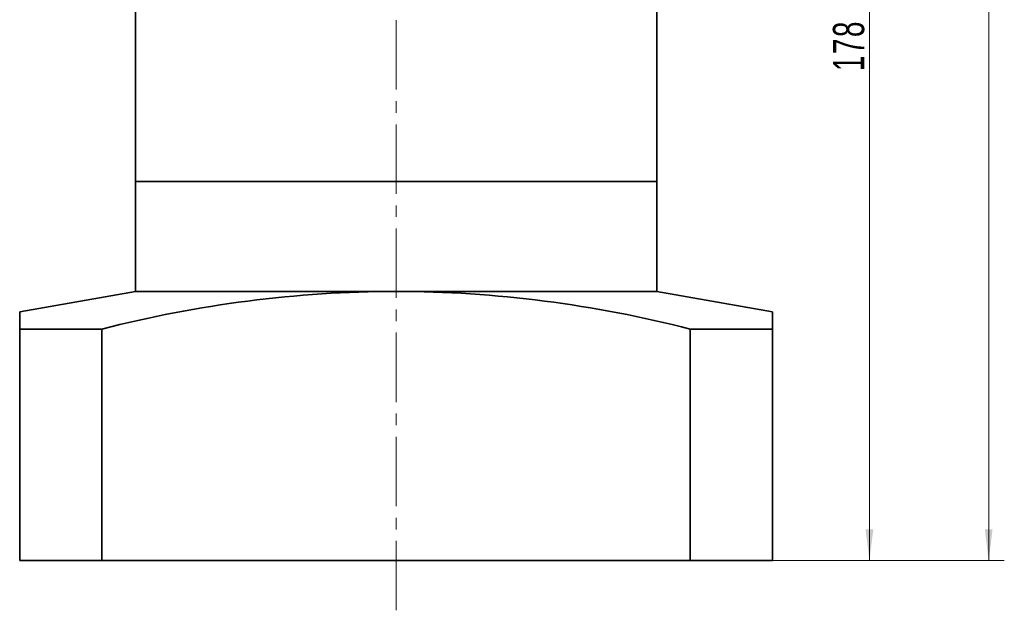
# Model space of a CAD drawing. Header units: millimetres. Extents: x 1110 to 2087, y -85 to 606.
# Tile 4 of 7: x 1666 to 1836, y 232 to 334. Entities that reach past the tile are written whole.
import ezdxf

# ---------------------------------------------------------------- set-up
doc = ezdxf.new("R2010")
doc.units = ezdxf.units.MM
doc.linetypes.add('点画线', pattern=[18, 12, -2, 2, -2])
doc.layers.get('0').update_dxf_attribs({"lineweight": 35})
for name, color, linetype, lineweight in [('EB0', 7, 'Continuous', 35), ('EB0_1', 7, 'Continuous', 35), ('中心线层', 1, '点画线', 18), ('尺寸线层', 3, 'Continuous', 18), ('粗实线层_1', 7, 'Continuous', 35)]:
    doc.layers.add(name, color=color, linetype=linetype, lineweight=lineweight)
doc.styles.add('标准', font='txt', dxfattribs={"width": 0.667})
doc.dimstyles.new('a4-1-1', dxfattribs={"dimtxt": 3, "dimasz": 3, "dimexe": 1.5, "dimexo": 0, "dimgap": 0.5, "dimtad": 1, "dimdec": 3, "dimdsep": 46, "dimtxsty": '标准', "dimblk": '_CAXARROW', "dimcen": 0, "dimdle": 6, "dimazin": 2, "dimtfac": 0.707107, "dimtdec": 3, "dimtix": 1, "dimtmove": 2, "dimatfit": 3, "dimfxl": 0, "dimfrac": 2, "dimtolj": 1, "dimarcsym": 0})

# ---------------------------------------------------------------- blocks, each defined once
blk = doc.blocks.new('*X13')
at = {"layer": '尺寸线层', "linetype": 'Continuous'}
for points in [[(1812.48, 418.16), (1813.16, 412.76), (1811.81, 412.76)], [(1812.48, 240.15), (1813.16, 245.55), (1811.81, 245.55)]]:
    blk.add_hatch(color=0, dxfattribs=at).paths.add_polyline_path(points, flags=0)
at = {"layer": '尺寸线层', "color": 0, "linetype": 'Continuous'}
for p, q in [((1788.75, 418.16), (1815.18, 418.16)), ((1812.48, 418.16), (1812.48, 240.15)), ((1795.75, 240.15), (1815.18, 240.15))]:
    blk.add_line(p, q, dxfattribs=at)
at = {"layer": '尺寸线层', "color": 0, "insert": (1808.91, 329.15), "char_height": 5.4, "width": 14.0022, "attachment_point": 5, "rotation": 90, "line_spacing_factor": 1.15057, "style": '标准'}
blk.add_mtext('\\T1.1;178', dxfattribs=at)
blk = doc.blocks.new('_CAXARROW')
blk.add_hatch(color=0).paths.add_polyline_path([(0, 0), (-1, 0.125), (-1, -0.125)], flags=0)
blk = doc.blocks.new('*X14')
at = {"layer": '尺寸线层', "linetype": 'Continuous'}
for points in [[(1833.07, 473.16), (1833.75, 467.76), (1832.4, 467.76)], [(1833.07, 240.15), (1833.75, 245.55), (1832.4, 245.55)]]:
    blk.add_hatch(color=0, dxfattribs=at).paths.add_polyline_path(points, flags=0)
at = {"layer": '尺寸线层', "color": 0, "linetype": 'Continuous'}
for p, q in [((1785.75, 473.16), (1835.77, 473.16)), ((1833.07, 473.16), (1833.07, 240.15)), ((1795.75, 240.15), (1835.77, 240.15))]:
    blk.add_line(p, q, dxfattribs=at)
at = {"layer": '尺寸线层', "color": 0, "insert": (1829.5, 356.65), "char_height": 5.4, "width": 14.4695, "attachment_point": 5, "rotation": 90, "line_spacing_factor": 1.15057, "style": '标准'}
blk.add_mtext('\\T1.1;233', dxfattribs=at)

msp = doc.modelspace()

# ---------------------------------------------------------------- linework, layer by layer
at = {"layer": 'EB0'}
for p, q in [((1685.7462, 340.1551), (1685.7462, 305.6551)), ((1775.7462, 340.1551), (1775.7462, 305.6551)), ((1775.7462, 305.6551), (1685.7462, 305.6551)), ((1775.7462, 305.6551), (1685.7462, 305.6551))]:
    msp.add_line(p, q, dxfattribs=at)
at = {"layer": 'EB0_1'}
for p, q in [((1775.7462, 305.6551), (1685.7462, 305.6551)), ((1685.7462, 305.6551), (1685.7462, 286.6551)), ((1775.7462, 305.6551), (1775.7462, 286.6551))]:
    msp.add_line(p, q, dxfattribs=at)
at = {"layer": '中心线层'}
msp.add_line((1730.7462, 231.5342), (1730.7462, 476.1503), dxfattribs=at)
at = {"layer": '粗实线层_1'}
for p, q in [((1665.7462, 283.1286), (1685.7462, 286.6551)), ((1775.7462, 286.6551), (1685.7462, 286.6551)), ((1795.7462, 283.1286), (1775.7462, 286.6551)), ((1665.7462, 240.1547), (1665.7462, 283.1286)), ((1795.7462, 240.1547), (1795.7462, 283.1286)), ((1665.7462, 280.1547), (1679.9402, 280.1547)), ((1679.9402, 240.1547), (1679.9402, 280.1547)), ((1781.5522, 240.1547), (1781.5522, 280.1547)), ((1795.7462, 280.1547), (1781.5522, 280.1547)), ((1795.7462, 240.1547), (1665.7462, 240.1547))]:
    msp.add_line(p, q, dxfattribs=at)
msp.add_open_spline([(1781.5522, 280.1547), (1765.0118, 284.3873), (1730.7462, 288.923), (1696.4807, 284.3873), (1679.9402, 280.1547)], degree=3, dxfattribs=at)

# ---------------------------------------------------------------- dimensions: what is measured, and where the dimension line sits
at = {"layer": '尺寸线层'}
for base, p1, picture, middle in [((1833.0708, 240.1547), (1785.7462, 473.1551), '*X14', (1829.5, 356.6549)), ((1812.48, 240.1547), (1788.7462, 418.1551), '*X13', (1808.9092, 329.1549))]:
    dim = msp.add_linear_dim(base=base, p1=p1, p2=(1795.7462, 240.1547), angle=270, dimstyle='a4-1-1', override={"dimsah": 1, "dimtfill": 1, "dimtzin": 8}, dxfattribs=at)
    dim.commit()
    dim.dimension.update_dxf_attribs({"geometry": picture, "text_midpoint": middle})

doc.saveas('drawing.dxf')
